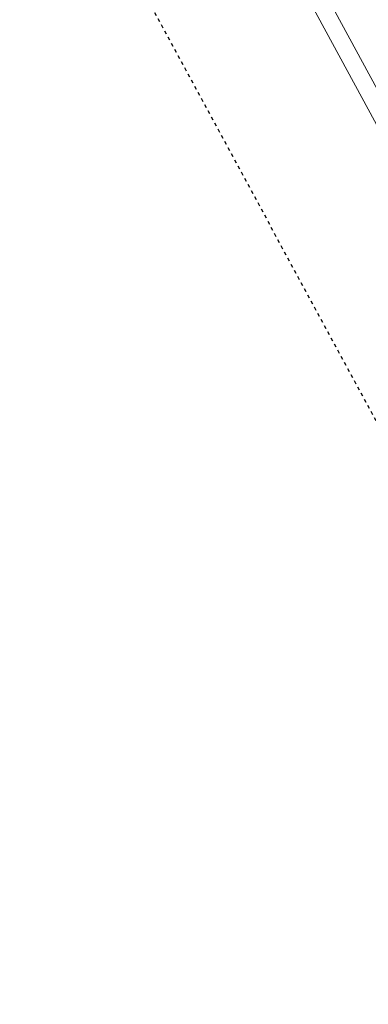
# Model space of a CAD drawing. Header units: metres. Extents: x 7437397 to 7437776, y 5556446 to 5556944.
# Tile 2 of 45: x 7437397 to 7437447, y 5556615 to 5556756. Entities that reach past the tile are written whole.
import ezdxf

# ---------------------------------------------------------------- set-up
doc = ezdxf.new("R2010")
doc.units = ezdxf.units.M
doc.header["$MEASUREMENT"] = 0
doc.linetypes.add('PTRW01_01-500', pattern=[1, 0.5, -0.5])
doc.layers.add('_arkusz', color=7, linetype='Continuous', lineweight=13)
doc.layers.add('Warstwa 2', color=250, linetype='Continuous', lineweight=5)

msp = doc.modelspace()

# ---------------------------------------------------------------- linework, layer by layer
at = {"layer": '_arkusz', "flags": 128}
for points in [[(7437515.216, 5556617.416), (7437771.128, 5556756.173), (7437674.245, 5556934.858), (7437418.332, 5556796.101), (7437515.216, 5556617.416)], [(7437515.216, 5556617.416), (7437771.128, 5556756.173), (7437674.245, 5556934.858), (7437418.332, 5556796.101), (7437515.216, 5556617.416)], [(7437516.222, 5556620.805), (7437767.739, 5556757.179), (7437673.239, 5556931.468), (7437421.721, 5556795.095), (7437516.222, 5556620.805)], [(7437516.222, 5556620.805), (7437767.739, 5556757.179), (7437673.239, 5556931.468), (7437421.721, 5556795.095), (7437516.222, 5556620.805)]]:
    msp.add_lwpolyline(points, close=True, dxfattribs=at)
at = {"layer": 'Warstwa 2', "color": 5, "linetype": 'PTRW01_01-500', "lineweight": 30, "flags": 128}
msp.add_lwpolyline([(7437497.381, 5556607.746), (7437776.307, 5556758.981), (7437676.21, 5556943.59), (7437397.285, 5556792.356), (7437497.381, 5556607.746)], close=True, dxfattribs=at)

doc.saveas('drawing.dxf')
